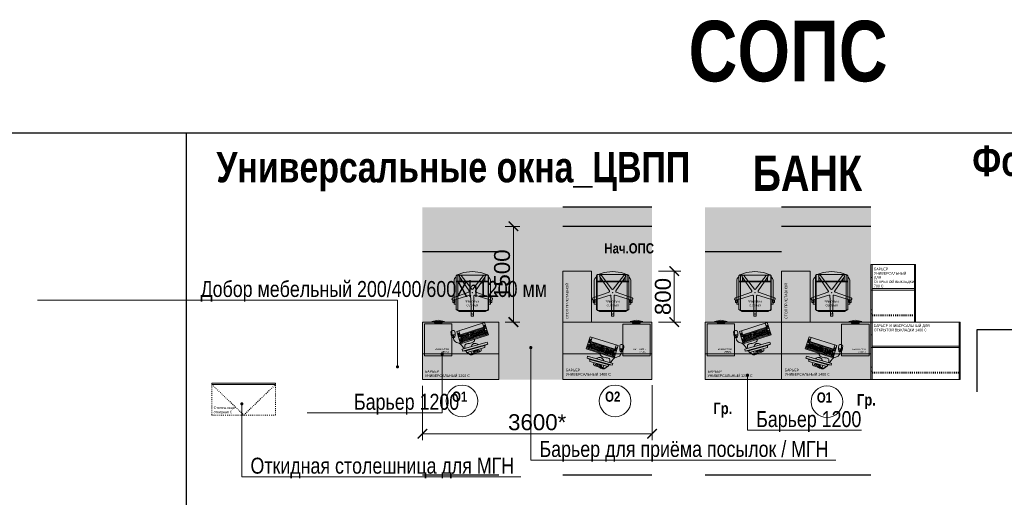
# Model space of a CAD drawing. Header units: millimetres. Extents: x -57449114 to 30620931, y -92609 to 84364.
# Tile 255 of 256: x -44647 to -29209, y 49157 to 56641. Entities that reach past the tile are written whole.
import ezdxf
from ezdxf import colors
from ezdxf.entities.mleader import LeaderData, LeaderLine
from ezdxf.math import Vec2, Vec3

# ---------------------------------------------------------------- set-up
doc = ezdxf.new("R2010")
doc.units = ezdxf.units.MM
doc.linetypes.add('( Hidden )', pattern=[0.375, 0.25, -0.125])
doc.linetypes.add('ACAD_ISO03W100', pattern=[30, 12, -18])
doc.layers.get('0').update_dxf_attribs({"lineweight": 0})
doc.layers.get('Defpoints').update_dxf_attribs({"color": 30})
for name, color, linetype, lineweight in [('06_АР_Мебель', 4, 'Continuous', 9), ('17_АР_Текст', 235, 'Continuous', 0), ('21_АР_Штриховка', 47, 'Continuous', 5)]:
    doc.layers.add(name, color=color, linetype=linetype, lineweight=lineweight)
doc.layers.add('1. ПОДЛОЖКА', color=7, linetype='Continuous', lineweight=0, true_color=0x9b9292)
doc.styles.add('_ТЕКСТОВЫЙ', font='arial.ttf', dxfattribs={"width": 0.8})
doc.styles.get("Standard").update_dxf_attribs({"font": 'arial.ttf'})
doc.linetypes.add('зигзаг', pattern='A,0.00254,-5.08,[131,ltypeshp.shx,S=5.08,R=0,X=-5.08,Y=0],-10.16,[131,ltypeshp.shx,S=5.08,R=180,X=5.08,Y=0],-5.08', length=20.32254)
doc.dimstyles.new('Standard (100)', dxfattribs={"dimtxt": 250, "dimasz": 150, "dimexe": 100, "dimexo": 100, "dimgap": 50, "dimtad": 1, "dimdec": 0, "dimrnd": 5, "dimtxsty": 'Standard', "dimblk": 'ARCHTICK', "dimcen": 0.09, "dimclrd": 7, "dimclre": 7, "dimclrt": 256, "dimazin": 0, "dimtfac": 1, "dimtdec": 0, "dimtofl": 0, "dimtmove": 1, "dimatfit": 0, "dimfxl": 2, "dimlwd": 0, "dimlwe": 0, "dimarcsym": 0})

# ---------------------------------------------------------------- blocks, each defined once
blk = doc.blocks.new('_Dot')
at = {"color": 0, "linetype": 'ByBlock', "lineweight": -2}
blk.add_line((-0.5, 0), (-1, 0), dxfattribs=at)
at = {"color": 0, "linetype": 'ByBlock', "const_width": 0.5}
blk.add_lwpolyline([(-0.25, 0, 1), (0.25, 0, 1)], format="xyb", close=True, dxfattribs=at)
blk = doc.blocks.new('_ArchTick')
at = {"color": 0, "linetype": 'ByBlock', "const_width": 0.15}
blk.add_lwpolyline([(-0.5, -0.5), (0.5, 0.5)], dxfattribs=at)
blk = doc.blocks.new('*D38')
at = {"layer": '17_АР_Текст', "color": 10, "lineweight": 0, "transparency": 16777216}
for p, q in [((-38333, 50903), (-38333, 50054)), ((-34733, 50916), (-34733, 50054)), ((-38333, 50154), (-34733, 50154))]:
    blk.add_line(p, q, dxfattribs=at)
at = {"layer": 'Defpoints', "color": 0, "transparency": 16777216}
for p in [(-38333, 51003), (-34733, 51016), (-34733, 50154)]:
    blk.add_point(p, dxfattribs=at)
at = {"layer": '17_АР_Текст', "color": 10, "lineweight": 0, "transparency": 16777216, "xscale": 150, "yscale": 150, "zscale": 150, "rotation": 180}
blk.add_blockref('_ArchTick', (-38333, 50154), dxfattribs=at)
at = {"layer": '17_АР_Текст', "color": 10, "lineweight": 0, "transparency": 16777216, "xscale": 150, "yscale": 150, "zscale": 150}
blk.add_blockref('_ArchTick', (-34733, 50154), dxfattribs=at)
at = {"layer": '17_АР_Текст', "color": 10, "transparency": 16777216, "insert": (-36533, 50332), "char_height": 250, "attachment_point": 5}
blk.add_mtext('3600*', dxfattribs=at)
blk = doc.blocks.new('*D59')
at = {"color": 7, "lineweight": 0, "transparency": 16777216}
for p, q in [((-37033, 53403), (-36806, 53403)), ((-36906, 51903), (-36906, 53403)), ((-37033, 51903), (-36806, 51903))]:
    blk.add_line(p, q, dxfattribs=at)
at = {"layer": 'Defpoints', "color": 0, "transparency": 16777216}
for p in [(-37133, 53403), (-36906, 53403), (-37133, 51903)]:
    blk.add_point(p, dxfattribs=at)
at = {"color": 7, "lineweight": 0, "transparency": 16777216, "xscale": 150, "yscale": 150, "zscale": 150}
for p, rotation in [((-36906, 53403), 90), ((-36906, 51903), 270)]:
    blk.add_blockref('_ArchTick', p, dxfattribs=dict(at, rotation=rotation))
at = {"transparency": 16777216, "insert": (-37083, 52653), "char_height": 250, "attachment_point": 5, "rotation": 90}
blk.add_mtext('1500', dxfattribs=at)
blk = doc.blocks.new('Кресло рабочее')
at = {"layer": '06_АР_Мебель'}
for p, q in [((18, 0), (-18, 0)), ((-18, 0), (-18, -52)), ((18, -46), (18, 0)), ((-201, -72), (-253, -101)), ((-253, -101), (-253, -623)), ((201, -72), (-201, -72)), ((-24, -257), (-20, -137)), ((-17, -48), (-20, -137)), ((-18, -52), (-17, -48)), ((20, -137), (18, -48)), ((20, -137), (24, -257)), ((253, -101), (201, -72)), ((253, -630), (253, -101)), ((-308, -285), (-308, -285)), ((-308, -285), (-56, -375)), ((-287, -211), (-307, -211)), ((-307, -211), (-307, -251)), ((-297, -251), (-272, -259)), ((-41, -327), (-297, -251)), ((-253, -188), (-287, -188)), ((-287, -188), (-287, -564)), ((-272, -211), (-287, -211)), ((-272, -259), (-272, -211)), ((-253, -614), (-253, -188)), ((-24, -257), (-25, -316)), ((26, -316), (24, -257)), ((297, -251), (41, -327)), ((57, -375), (308, -285)), ((287, -188), (253, -188)), ((253, -188), (253, -614)), ((287, -211), (272, -211)), ((272, -211), (272, -259)), ((272, -259), (297, -251)), ((287, -564), (287, -188)), ((307, -211), (287, -211)), ((307, -251), (307, -211)), ((-50, -393), (-201, -614)), ((-173, -634), (-9, -423)), ((10, -423), (173, -634)), ((201, -614), (51, -393)), ((-287, -564), (-277, -589)), ((-277, -589), (-253, -614)), ((253, -534), (-253, -534)), ((-253, -548), (253, -548)), ((-198, -608), (-158, -551)), ((-158, -551), (-198, -551)), ((-198, -551), (-198, -608)), ((197, -551), (159, -551)), ((159, -551), (197, -607)), ((197, -607), (197, -551)), ((253, -614), (277, -589)), ((277, -589), (287, -564)), ((-253, -623), (-253, -630)), ((-253, -630), (-240, -648)), ((-240, -648), (-133, -684)), ((-133, -684), (0, -698)), ((0, -698), (133, -684)), ((133, -684), (240, -648)), ((240, -648), (253, -630))]:
    blk.add_line(p, q, dxfattribs=at)
blk.add_circle((0, -367), 1, dxfattribs=at)
for centre, radius, start, end in [((0, -49), 17.6, 7.6113, 178.3319), ((0, -49), 17.6, 1.6681, 178.3319), ((-302, -268), 17.6, 73.65, 250.3318), ((-302, -268), 17.6, 73.6499, 106.1566), ((302, -268), 17.6, 73.8435, 106.3319), ((302, -268), 17.6, 289.6681, 106.3319), ((-60, -386), 11.9, 325.6681, 70.3101), ((-37, -315), 11.9, 253.6499, 358.3319), ((0, -430), 11.9, 37.6681, 142.3319), ((37, -315), 11.9, 181.6681, 286.3319), ((61, -386), 11.9, 109.6681, 214.3319), ((-187, -624), 17.6, 145.6681, 322.3319), ((187, -624), 17.6, 217.6681, 34.3319)]:
    blk.add_arc(centre, radius, start, end, dxfattribs=at)
blk.add_point((0, -367), dxfattribs=at)
at = {"flags": 1}
for tag, p in [('КОД_ОБОРУДОВАНИЯ', (56, 12)), ('ДОП_ИНФОРМАЦИЯ', (56, -40)), ('ДОГОВОР', (291, -100))]:
    blk.add_attdef(tag, p, '', height=25, dxfattribs=at)
at = {"layer": '06_АР_Мебель', "insert": (0, -197), "char_height": 33, "attachment_point": 5}
blk.add_mtext_dynamic_manual_height_columns('{\\C7;КРЕСЛО РАБОЧЕЕ}', width=250, gutter_width=12.5, heights=[0], dxfattribs=at)
blk = doc.blocks.new('Барьер универсальный 1200 С')
at = {"layer": '06_АР_Мебель', "linetype": 'Continuous'}
for p, q in [((0, 0), (0, 900)), ((0, 900), (1200, 900)), ((1200, 900), (1200, 0)), ((0, 400), (1200, 400)), ((1200, 0), (0, 0))]:
    blk.add_line(p, q, dxfattribs=at)
at = {"flags": 1}
for tag, p in [('ДОГОВОР', (-4, 915)), ('ДОП_ИНФОРМАЦИЯ', (-1, 969)), ('КОД_ОБОРУДОВАНИЯ', (-1, 1022))]:
    blk.add_attdef(tag, p, '', height=25, dxfattribs=at)
at = {"layer": '06_АР_Мебель', "linetype": 'Continuous', "insert": (40, 146), "char_height": 40, "attachment_point": 1}
blk.add_mtext_dynamic_manual_height_columns('{\\C7;БАРЬЕР\\PУНИВЕРСАЛЬНЫЙ 1200 С}', width=1150, gutter_width=12.5, heights=[0], dxfattribs=at)
blk = doc.blocks.new('Компьютер')
at = {"layer": '06_АР_Мебель', "lineweight": 0}
for p, q in [((-171, 168), (-181, 138)), ((119, 168), (-171, 168)), ((-76, 195), (-51, 198)), ((-76, 195), (-76, 185)), ((-76, 185), (-51, 183)), ((-66, 168), (-66, 178)), ((-66, 178), (14, 178)), ((14, 168), (-66, 168)), ((-51, 198), (-1, 198)), ((-1, 183), (-51, 183)), ((-46, 183), (-46, 198)), ((-36, 178), (-41, 183)), ((-16, 178), (-11, 183)), ((-6, 198), (-6, 183)), ((24, 195), (-1, 198)), ((24, 185), (-1, 183)), ((14, 178), (14, 168)), ((24, 195), (24, 185)), ((119, 168), (128, 138)), ((-282, -8), (178, 8)), ((-181, 138), (-231, 128)), ((-231, 98), (-231, 128)), ((-231, 128), (179, 128)), ((-231, 98), (179, 98)), ((-181, 138), (128, 138)), ((128, 138), (179, 128)), ((145, 7), (152, -193)), ((178, 8), (185, -192)), ((179, 128), (179, 98)), ((-274, -208), (-282, -8)), ((-265, -148), (-264, -163)), ((-254, -163), (-255, -148)), ((-248, -7), (-241, -207)), ((-243, -141), (149, -127)), ((-233, -141), (-243, -141)), ((-238, -22), (135, -8)), ((-234, -131), (-238, -22)), ((139, -117), (-234, -131)), ((-222, -47), (-222, -36)), ((-207, -36), (-222, -36)), ((-207, -47), (-222, -47)), ((-221, -52), (-206, -52)), ((-221, -67), (-221, -52)), ((-206, -67), (-221, -67)), ((-221, -68), (-197, -67)), ((-220, -83), (-221, -68)), ((-197, -82), (-220, -83)), ((-220, -84), (-205, -84)), ((-220, -99), (-220, -84)), ((-205, -99), (-220, -99)), ((-220, -100), (-196, -99)), ((-219, -115), (-220, -100)), ((-196, -114), (-219, -115)), ((-207, -36), (-207, -47)), ((-206, -52), (-206, -67)), ((-205, -52), (-190, -51)), ((-205, -67), (-205, -52)), ((-190, -66), (-205, -67)), ((-205, -84), (-205, -99)), ((-204, -84), (-189, -83)), ((-204, -99), (-204, -84)), ((-189, -98), (-204, -99)), ((-201, -46), (-201, -35)), ((-186, -35), (-201, -35)), ((-186, -46), (-201, -46)), ((-197, -67), (-197, -82)), ((-196, -67), (-181, -67)), ((-196, -82), (-196, -67)), ((-181, -82), (-196, -82)), ((-196, -99), (-196, -114)), ((-195, -99), (-180, -99)), ((-195, -114), (-195, -99)), ((-180, -114), (-195, -114)), ((-190, -51), (-190, -66)), ((-189, -51), (-174, -50)), ((-189, -66), (-189, -51)), ((-174, -65), (-189, -66)), ((-189, -83), (-189, -98)), ((-188, -83), (-173, -82)), ((-188, -98), (-188, -83)), ((-173, -97), (-188, -98)), ((-186, -35), (-186, -46)), ((-170, -34), (-185, -35)), ((-185, -46), (-185, -35)), ((-170, -45), (-185, -46)), ((-181, -67), (-181, -82)), ((-180, -67), (-165, -66)), ((-180, -82), (-180, -67)), ((-165, -81), (-180, -82)), ((-180, -99), (-180, -114)), ((-179, -99), (-164, -98)), ((-179, -114), (-179, -99)), ((-164, -113), (-179, -114)), ((-174, -50), (-174, -65)), ((-173, -50), (-158, -50)), ((-173, -65), (-173, -50)), ((-158, -65), (-173, -65)), ((-173, -82), (-173, -97)), ((-172, -82), (-157, -82)), ((-172, -97), (-172, -82)), ((-157, -97), (-172, -97)), ((-170, -34), (-170, -45)), ((-169, -45), (-169, -34)), ((-154, -34), (-169, -34)), ((-154, -45), (-169, -45)), ((-165, -66), (-165, -81)), ((-164, -66), (-149, -66)), ((-164, -81), (-164, -66)), ((-149, -81), (-164, -81)), ((-164, -98), (-164, -113)), ((-163, -98), (-68, -95)), ((-163, -113), (-163, -98)), ((-68, -110), (-163, -113)), ((-158, -50), (-158, -65)), ((-157, -50), (-142, -49)), ((-157, -65), (-157, -50)), ((-142, -64), (-157, -65)), ((-157, -82), (-157, -97)), ((-156, -82), (-141, -81)), ((-156, -97), (-156, -82)), ((-141, -96), (-156, -97)), ((-154, -34), (-154, -45)), ((-138, -33), (-153, -34)), ((-153, -45), (-153, -34)), ((-138, -44), (-153, -45)), ((-149, -66), (-149, -81)), ((-148, -66), (-133, -65)), ((-148, -81), (-148, -66)), ((-133, -80), (-148, -81)), ((-142, -49), (-142, -64)), ((-141, -49), (-126, -49)), ((-141, -64), (-141, -49)), ((-126, -64), (-141, -64)), ((-141, -81), (-141, -96)), ((-140, -81), (-125, -81)), ((-140, -96), (-140, -81)), ((-125, -96), (-140, -96)), ((-138, -33), (-138, -44)), ((-133, -65), (-133, -80)), ((-132, -65), (-117, -64)), ((-132, -80), (-132, -65)), ((-117, -79), (-132, -80)), ((-126, -49), (-126, -64)), ((-125, -49), (-110, -48)), ((-125, -64), (-125, -49)), ((-110, -63), (-125, -64)), ((-125, -81), (-125, -96)), ((-109, -32), (-124, -33)), ((-123, -44), (-124, -33)), ((-124, -81), (-109, -80)), ((-124, -96), (-124, -81)), ((-109, -95), (-124, -96)), ((-108, -43), (-123, -44)), ((-117, -64), (-117, -79)), ((-116, -64), (-101, -64)), ((-116, -79), (-116, -64)), ((-101, -79), (-116, -79)), ((-110, -48), (-110, -63)), ((-109, -32), (-108, -43)), ((-109, -48), (-95, -48)), ((-109, -63), (-109, -48)), ((-94, -63), (-109, -63)), ((-109, -80), (-109, -95)), ((-107, -43), (-108, -32)), ((-93, -32), (-108, -32)), ((-108, -80), (-93, -80)), ((-108, -95), (-108, -80)), ((-93, -95), (-108, -95)), ((-92, -43), (-107, -43)), ((-101, -64), (-101, -79)), ((-100, -64), (-85, -63)), ((-100, -79), (-100, -64)), ((-85, -78), (-100, -79)), ((-95, -48), (-94, -63)), ((-94, -48), (-79, -47)), ((-93, -63), (-94, -48)), ((-93, -32), (-92, -43)), ((-78, -62), (-93, -63)), ((-93, -80), (-93, -95)), ((-77, -31), (-92, -32)), ((-91, -43), (-92, -32)), ((-92, -80), (-77, -79)), ((-92, -95), (-92, -80)), ((-77, -94), (-92, -95)), ((-76, -42), (-91, -43)), ((-85, -63), (-85, -78)), ((-84, -63), (-69, -63)), ((-84, -78), (-84, -63)), ((-69, -78), (-84, -78)), ((-79, -47), (-78, -62)), ((-78, -47), (-63, -46)), ((-77, -62), (-78, -47)), ((-77, -31), (-76, -42)), ((-62, -61), (-77, -62)), ((-77, -79), (-77, -94)), ((-61, -30), (-76, -31)), ((-75, -42), (-76, -31)), ((-76, -79), (-61, -78)), ((-76, -94), (-76, -79)), ((-61, -93), (-76, -94)), ((-60, -41), (-75, -42)), ((-69, -63), (-69, -78)), ((-68, -63), (-53, -62)), ((-68, -78), (-68, -63)), ((-53, -77), (-68, -78)), ((-68, -95), (-68, -110)), ((-67, -95), (-52, -94)), ((-67, -110), (-67, -95)), ((-52, -109), (-67, -110)), ((-63, -46), (-62, -61)), ((-62, -46), (-47, -46)), ((-61, -61), (-62, -46)), ((-61, -30), (-60, -41)), ((-46, -61), (-61, -61)), ((-61, -78), (-61, -93)), ((-60, -78), (-45, -78)), ((-60, -93), (-60, -78)), ((-45, -93), (-60, -93)), ((-53, -62), (-53, -77)), ((-52, -62), (-37, -62)), ((-52, -77), (-52, -62)), ((-37, -77), (-52, -77)), ((-52, -94), (-52, -109)), ((-51, -94), (-36, -94)), ((-51, -109), (-51, -94)), ((-36, -109), (-51, -109)), ((-47, -46), (-46, -61)), ((-31, -29), (-46, -30)), ((-46, -41), (-46, -30)), ((-31, -40), (-46, -41)), ((-46, -46), (-31, -45)), ((-45, -61), (-46, -46)), ((-30, -60), (-45, -61)), ((-45, -78), (-45, -93)), ((-44, -78), (-29, -77)), ((-44, -93), (-44, -78)), ((-29, -92), (-44, -93)), ((-37, -62), (-37, -77)), ((-36, -62), (-21, -61)), ((-36, -77), (-36, -62)), ((-21, -76), (-36, -77)), ((-36, -94), (-36, -109)), ((-35, -94), (-12, -93)), ((-35, -109), (-35, -94)), ((-11, -108), (-35, -109)), ((-31, -29), (-31, -40)), ((-31, -45), (-30, -60)), ((-30, -40), (-30, -29)), ((-15, -29), (-30, -29)), ((-15, -40), (-30, -40)), ((-30, -45), (-15, -45)), ((-29, -60), (-30, -45)), ((-14, -60), (-29, -60)), ((-29, -77), (-29, -92)), ((-28, -77), (-13, -77)), ((-28, -92), (-28, -77)), ((-13, -92), (-28, -92)), ((-21, -61), (-21, -76)), ((-20, -61), (-5, -60)), ((-20, -76), (-20, -61)), ((-5, -75), (-20, -76)), ((-15, -29), (-15, -40)), ((-15, -45), (-14, -60)), ((1, -28), (-14, -29)), ((-14, -40), (-14, -29)), ((1, -39), (-14, -40)), ((-14, -45), (17, -44)), ((-13, -60), (-14, -45)), ((18, -59), (-13, -60)), ((-13, -77), (-13, -92)), ((-12, -77), (-4, -76)), ((-12, -92), (-12, -77)), ((19, -91), (-12, -92)), ((-12, -93), (-11, -108)), ((-5, -60), (-5, -75)), ((-4, -76), (-4, -60)), ((-4, -60), (18, -60)), ((1, -28), (1, -39)), ((2, -39), (2, -28)), ((17, -28), (2, -28)), ((17, -39), (2, -39)), ((8, -92), (23, -91)), ((9, -107), (8, -92)), ((24, -106), (9, -107)), ((17, -28), (17, -39)), ((17, -44), (18, -59)), ((18, -60), (19, -91)), ((22, -38), (22, -27)), ((37, -27), (22, -27)), ((37, -38), (22, -38)), ((22, -39), (37, -39)), ((23, -54), (22, -39)), ((38, -54), (23, -54)), ((23, -55), (38, -55)), ((23, -70), (23, -55)), ((38, -70), (23, -70)), ((23, -91), (24, -106)), ((24, -75), (39, -75)), ((24, -90), (24, -75)), ((39, -90), (24, -90)), ((24, -91), (39, -91)), ((25, -106), (24, -91)), ((40, -106), (25, -106)), ((37, -27), (37, -38)), ((37, -39), (38, -54)), ((53, -26), (38, -27)), ((38, -38), (38, -27)), ((53, -37), (38, -38)), ((38, -39), (53, -38)), ((39, -54), (38, -39)), ((38, -55), (38, -70)), ((54, -53), (39, -54)), ((39, -55), (54, -54)), ((39, -70), (39, -55)), ((54, -69), (39, -70)), ((39, -75), (39, -90)), ((39, -91), (40, -106)), ((40, -91), (55, -90)), ((41, -106), (40, -91)), ((56, -105), (41, -106)), ((53, -26), (53, -37)), ((53, -38), (54, -53)), ((54, -54), (54, -69)), ((55, -90), (56, -105)), ((58, -26), (73, -26)), ((58, -41), (58, -26)), ((73, -41), (58, -41)), ((58, -42), (73, -42)), ((59, -57), (58, -42)), ((74, -57), (59, -57)), ((59, -58), (74, -58)), ((59, -73), (59, -58)), ((74, -73), (59, -73)), ((60, -74), (75, -74)), ((60, -89), (60, -74)), ((75, -89), (60, -89)), ((60, -90), (91, -89)), ((61, -105), (60, -90)), ((92, -104), (61, -105)), ((73, -26), (73, -41)), ((73, -42), (74, -57)), ((74, -26), (89, -25)), ((74, -41), (74, -26)), ((89, -40), (74, -41)), ((74, -42), (89, -41)), ((75, -57), (74, -42)), ((74, -58), (74, -73)), ((90, -56), (75, -57)), ((75, -58), (90, -57)), ((75, -73), (75, -58)), ((90, -72), (75, -73)), ((75, -74), (75, -89)), ((76, -74), (91, -73)), ((76, -89), (76, -74)), ((91, -88), (76, -89)), ((89, -25), (89, -40)), ((89, -41), (90, -56)), ((90, -25), (105, -25)), ((90, -40), (90, -25)), ((105, -40), (90, -40)), ((90, -41), (105, -41)), ((91, -56), (90, -41)), ((90, -57), (90, -72)), ((106, -56), (91, -56)), ((91, -57), (106, -57)), ((91, -72), (91, -57)), ((106, -72), (91, -72)), ((91, -73), (91, -88)), ((91, -89), (92, -104)), ((92, -73), (106, -73)), ((92, -88), (92, -73)), ((107, -88), (92, -88)), ((92, -89), (107, -89)), ((93, -104), (92, -89)), ((108, -104), (93, -104)), ((105, -25), (105, -40)), ((105, -41), (106, -56)), ((106, -25), (121, -24)), ((106, -40), (106, -25)), ((121, -39), (106, -40)), ((106, -41), (121, -40)), ((107, -71), (106, -41)), ((106, -57), (106, -72)), ((106, -73), (107, -88)), ((122, -71), (107, -71)), ((107, -72), (122, -72)), ((109, -103), (107, -72)), ((107, -89), (108, -104)), ((124, -103), (109, -103)), ((121, -24), (121, -39)), ((121, -40), (122, -71)), ((122, -72), (124, -103)), ((135, -8), (139, -117)), ((161, -133), (162, -148)), ((172, -147), (171, -132)), ((251, -131), (249, -145)), ((253, -151), (251, -157)), ((259, -116), (257, -127)), ((258, -147), (261, -133)), ((185, -192), (-274, -208))]:
    blk.add_line(p, q, dxfattribs=at)
for centre, radius in [((0, 0), 0.1), ((-264, -28), 5), ((-263, -53), 5), ((-262, -78), 5), ((-261, -123), 5), ((162, -13), 5), ((163, -38), 5), ((164, -62), 5), ((166, -108), 5)]:
    blk.add_circle(centre, radius, dxfattribs=at)
for centre, start, end in [((-260, -148), 2.0267, 182.0267), ((166, -133), 2.0267, 182.0267), ((167, -148), 182.0267, 2.0267), ((253, -146), 169.4053, 349.4053), ((256, -132), 349.4053, 169.4053), ((-259, -163), 182.0267, 2.0267)]:
    blk.add_arc(centre, 5, start, end, dxfattribs=at)
for points, knots in [([(-26, 213), (-50, 213), (-74, 212), (-103, 202), (-106, 188), (-107, 176), (-107, 168)], [0, 0, 0, 0, 69.399914, 76.624177, 84.122224, 109.95105, 109.95105, 109.95105, 109.95105]), ([(114, 168), (92, 208), (57, 242), (7, 215), (-26, 213)], [301.145323, 301.145323, 301.145323, 301.145323, 415.407088, 437.556664, 437.556664, 437.556664, 437.556664]), ([(-26, 213), (-3, 213), (21, 212), (50, 202), (53, 188), (54, 176), (54, 168)], [0, 0, 0, 0, 69.399914, 76.624177, 84.122224, 109.95105, 109.95105, 109.95105, 109.95105]), ([(-86, 98), (-74, 81), (-55, 64), (-31, 62), (-27, 62)], [183.033033, 183.033033, 183.033033, 183.033033, 239.928901, 253.488029, 253.488029, 253.488029, 253.488029]), ([(-52, 0), (-53, 32), (18, 55), (84, 32), (116, 42), (129, 63), (130, 98)], [0, 0, 0, 0, 111.099215, 156.303039, 180.580053, 211.421886, 211.421886, 211.421886, 211.421886]), ([(33, 98), (21, 81), (2, 64), (-22, 62), (-27, 62)], [183.033033, 183.033033, 183.033033, 183.033033, 239.928901, 253.488029, 253.488029, 253.488029, 253.488029]), ([(259, -116), (259, -116), (273, -32), (173, -10), (169, 49), (144, 94), (143, 98)], [0, 0, 0, 0, 49.29571, 130.063652, 232.751106, 241.185472, 241.185472, 241.185472, 241.185472]), ([(251, -157), (246, -156), (235, -154), (228, -147), (225, -144)], [0, 0, 0, 0, 17.989581, 30.266668, 30.266668, 30.266668, 30.266668]), ([(251, -157), (257, -158), (268, -160), (277, -157), (281, -155)], [0, 0, 0, 0, 17.989581, 30.266668, 30.266668, 30.266668, 30.266668])]:
    blk.add_open_spline(points, degree=3, knots=knots, dxfattribs=at)
blk.add_open_spline([(112, 168), (96, 197), (60, 221), (-26, 213)], degree=3, dxfattribs=at)
for points, start_tangent in [([(239, -225), (216, -212), (216, -177), (228, -135), (239, -117), (248, -115), (259, -116)], (-0.982952, 0.18386)), ([(239, -225), (265, -221), (278, -189), (281, -145), (277, -124), (270, -119), (259, -116)], (0.982952, -0.18386))]:
    blk.add_spline(points, degree=3, dxfattribs=dict(at, start_tangent=start_tangent))
blk = doc.blocks.new('Тумба подкатная LIGHT')
at = {"layer": '06_АР_Мебель', "linetype": 'Continuous'}
for p, q in [((0, 0), (0, 500)), ((0, 500), (430, 500)), ((430, 500), (430, 0)), ((430, 0), (0, 0)), ((115, -40), (315, -40)), ((115, -40), (215, -60)), ((155, -15), (275, -15)), ((155, -25), (155, -15)), ((275, -25), (155, -25)), ((215, -60), (315, -40)), ((275, -25), (275, -15))]:
    blk.add_line(p, q, dxfattribs=at)
at = {"flags": 1}
for tag, p in [('ДОП_ИНФОРМАЦИЯ', (57, 532)), ('КОД_ОБОРУДОВАНИЯ', (57, 584)), ('ДОГОВОР', (489, 423))]:
    blk.add_attdef(tag, p, '', height=25, dxfattribs=at)
at = {"layer": '06_АР_Мебель', "linetype": 'Continuous', "insert": (50, 450), "char_height": 25, "attachment_point": 1}
blk.add_mtext_dynamic_manual_height_columns('{\\C7;ТУМБА\\PПОДКАТНАЯ}', width=263.39, gutter_width=12.5, heights=[0], dxfattribs=at)
blk = doc.blocks.new('*U255')
at = {"layer": '1. ПОДЛОЖКА'}
for points in [[(1030, 1635), (556, 1635), (556, 1082), (1030, 1082)], [(1200, 900), (0, 900), (0, 0), (1200, 0)]]:
    blk.add_lwpolyline(points, close=True, dxfattribs=at)
at = {"layer": 'Defpoints', "color": 251}
for p, q in [((1200, 2000), (0, 2000)), ((1200, -1500), (0, -1500))]:
    blk.add_line(p, q, dxfattribs=at)
at = {"rotation": 180}
blk.add_blockref('Кресло рабочее', (783, 995), dxfattribs=at)
at = {"color": 7, "linetype": 'Continuous', "rotation": 180}
blk.add_blockref('Тумба подкатная LIGHT', (464, 871), dxfattribs=at)
at = {"color": 7, "linetype": 'Continuous'}
blk.add_blockref('Барьер универсальный 1200 С', (0, 0), dxfattribs=at)
at = {"layer": '06_АР_Мебель', "rotation": 195.6351464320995}
blk.add_blockref('Компьютер', (768, 617), dxfattribs=at)
blk = doc.blocks.new('Стол приставной')
at = {"layer": '06_АР_Мебель'}
for p, q in [((0, 0), (800, 0)), ((0, -450), (0, 0)), ((800, 0), (800, -450)), ((800, -450), (0, -450))]:
    blk.add_line(p, q, dxfattribs=at)
at = {"layer": '1. ПОДЛОЖКА'}
blk.add_lwpolyline([(800, -450), (0, -450), (0, 0), (800, 0)], close=True, dxfattribs=at)
at = {"flags": 1}
for tag, p in [('ДОП_ИНФОРМАЦИЯ', (422, 33)), ('КОД_ОБОРУДОВАНИЯ', (422, 85)), ('ДОГОВОР', (1037, -43))]:
    blk.add_attdef(tag, p, '', height=25, dxfattribs=at)
at = {"layer": '06_АР_Мебель', "insert": (50, -50), "char_height": 40, "attachment_point": 1}
blk.add_mtext_dynamic_manual_height_columns('{\\C7;СТОЛ ПРИСТАВНОЙ}', width=700, gutter_width=12.5, heights=[0], dxfattribs=at)
blk = doc.blocks.new('Барьер универсальный 1400 С')
at = {"layer": '06_АР_Мебель', "linetype": 'Continuous'}
for p, q in [((0, 0), (0, 900)), ((0, 900), (1400, 900)), ((1400, 900), (1400, 0)), ((0, 400), (1400, 400)), ((1400, 0), (0, 0))]:
    blk.add_line(p, q, dxfattribs=at)
at = {"flags": 1}
for tag, p in [('ДОП_ИНФОРМАЦИЯ', (995, 975)), ('ДОГОВОР', (996, 915)), ('КОД_ОБОРУДОВАНИЯ', (995, 1028))]:
    blk.add_attdef(tag, p, '', height=25, dxfattribs=at)
at = {"layer": '06_АР_Мебель', "linetype": 'Continuous', "insert": (50, 168), "char_height": 40, "attachment_point": 1}
blk.add_mtext_dynamic_manual_height_columns('{\\C7;БАРЬЕР\\PУНИВЕРСАЛЬНЫЙ 1400 С}', width=1150, gutter_width=12.5, heights=[0], dxfattribs=at)
blk = doc.blocks.new('*U253')
at = {"layer": '1. ПОДЛОЖКА'}
for points in [[(450, 900), (0, 900), (0, 1700), (450, 1700)], [(543, 1644), (1010, 1644), (1010, 1082), (543, 1082)], [(1400, 0), (0, 0), (0, 900), (1400, 900)]]:
    blk.add_lwpolyline(points, close=True, dxfattribs=at)
at = {"layer": 'Defpoints', "color": 251}
for p, q in [((1400, 2700), (0, 2700)), ((1400, 2400), (0, 2400)), ((1400, -1500), (0, -1500))]:
    blk.add_line(p, q, dxfattribs=at)
at = {"lineweight": 0, "rotation": 90}
blk.add_blockref('Стол приставной', (0, 900), dxfattribs=at)
at = {"rotation": 180}
blk.add_blockref('Кресло рабочее', (783, 995), dxfattribs=at)
at = {"color": 7, "linetype": 'Continuous', "rotation": 180}
blk.add_blockref('Тумба подкатная LIGHT', (1371, 869), dxfattribs=at)
at = {"color": 7, "linetype": 'Continuous'}
blk.add_blockref('Барьер универсальный 1400 С', (0, 0), dxfattribs=at)
at = {"layer": '06_АР_Мебель', "xscale": -1, "rotation": 164.3648535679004}
blk.add_blockref('Компьютер', (638, 396), dxfattribs=at)
blk = doc.blocks.new('*U254')
at = {"layer": '1. ПОДЛОЖКА'}
for points in [[(450, 900), (0, 900), (0, 1700), (450, 1700)], [(543, 1644), (1010, 1644), (1010, 1082), (543, 1082)], [(1400, 0), (0, 0), (0, 900), (1400, 900)]]:
    blk.add_lwpolyline(points, close=True, dxfattribs=at)
at = {"layer": 'Defpoints', "color": 251}
for p, q in [((1400, 2700), (0, 2700)), ((1400, 2400), (0, 2400)), ((1400, -1500), (0, -1500))]:
    blk.add_line(p, q, dxfattribs=at)
at = {"lineweight": 0, "rotation": 90}
blk.add_blockref('Стол приставной', (0, 900), dxfattribs=at)
at = {"rotation": 180}
blk.add_blockref('Кресло рабочее', (783, 995), dxfattribs=at)
at = {"color": 7, "linetype": 'Continuous', "rotation": 180}
blk.add_blockref('Тумба подкатная LIGHT', (1371, 869), dxfattribs=at)
at = {"color": 7, "linetype": 'Continuous'}
blk.add_blockref('Барьер универсальный 1400 С', (0, 0), dxfattribs=at)
at = {"layer": '06_АР_Мебель', "xscale": -1, "rotation": 164.3648535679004}
blk.add_blockref('Компьютер', (638, 396), dxfattribs=at)
blk = doc.blocks.new('Столешница откидная С')
at = {"layer": '06_АР_Мебель', "linetype": '( Hidden )', "lineweight": 5, "ltscale": 3}
blk.add_lwpolyline([(-500, 0), (500, 0), (500, -20), (-500, -20)], close=True, dxfattribs=at)
at = {"layer": '06_АР_Мебель', "linetype": 'ACAD_ISO03W100'}
blk.add_lwpolyline([(-500, 0), (500, 0), (500, -500), (-500, -500)], close=True, dxfattribs=at)
blk.add_lwpolyline([(-500, -20), (0, -500), (500, -20)], dxfattribs=at)
at = {"flags": 1}
for tag, p in [('ДОП_ИНФОРМАЦИЯ', (117, 40)), ('КОД_ОБОРУДОВАНИЯ', (117, 92))]:
    blk.add_attdef(tag, p, '', height=25, dxfattribs=at)
at = {"layer": '06_АР_Мебель', "lineweight": 0, "insert": (-472, -365), "char_height": 40, "attachment_point": 1}
blk.add_mtext_dynamic_manual_height_columns('{\\C7;Столешница откидная С}', width=500, gutter_width=12.5, heights=[0], dxfattribs=at)
blk = doc.blocks.new('*D78')
at = {"color": 7, "lineweight": 0, "transparency": 16777216}
for p, q in [((-34633, 52703), (-34283, 52703)), ((-34383, 52703), (-34383, 51903)), ((-34633, 51903), (-34283, 51903))]:
    blk.add_line(p, q, dxfattribs=at)
at = {"layer": 'Defpoints', "color": 0, "transparency": 16777216}
for p in [(-34733, 52703), (-34733, 51903), (-34383, 51903)]:
    blk.add_point(p, dxfattribs=at)
at = {"color": 7, "lineweight": 0, "transparency": 16777216, "xscale": 150, "yscale": 150, "zscale": 150}
for p, rotation in [((-34383, 52703), 90), ((-34383, 51903), 270)]:
    blk.add_blockref('_ArchTick', p, dxfattribs=dict(at, rotation=rotation))
at = {"transparency": 16777216, "insert": (-34561, 52303), "char_height": 250, "attachment_point": 5, "rotation": 90}
blk.add_mtext('800', dxfattribs=at)
blk = doc.blocks.new('Барьер универсальный для открытой выкладки 1400 С')
at = {"layer": '06_АР_Мебель', "linetype": 'Continuous'}
for p, q in [((0, 0), (0, -900)), ((1400, 0), (0, 0)), ((18, 0), (18, -900)), ((1382, -900), (1382, 0)), ((1400, -900), (1400, 0)), ((18, -375), (1382, -375)), ((18, -400), (1382, -400)), ((0, -900), (1400, -900))]:
    blk.add_line(p, q, dxfattribs=at)
at = {"layer": '06_АР_Мебель', "linetype": 'ACAD_ISO03W100'}
for p, q in [((0, -709), (18, -709)), ((0, -769), (18, -769)), ((1382, -709), (1400, -709)), ((1382, -769), (1400, -769)), ((18, -784), (1382, -784)), ((18, -800), (1382, -800))]:
    blk.add_line(p, q, dxfattribs=at)
at = {"layer": '06_АР_Мебель', "linetype": 'Continuous'}
blk.add_lwpolyline([(18, -400), (0, -400), (0, -200), (18, -200)], dxfattribs=at)
at = {"layer": '06_АР_Мебель'}
blk.add_lwpolyline([(1382, -400), (1400, -400), (1400, -200), (1382, -200), (1382, -400)], dxfattribs=at)
at = {"flags": 1}
for tag, p in [('ДОП_ИНФОРМАЦИЯ', (8, 59)), ('КОД_ОБОРУДОВАНИЯ', (8, 111)), ('ДОГОВОР', (13, 9))]:
    blk.add_attdef(tag, p, '', height=25, dxfattribs=at)
at = {"layer": '06_АР_Мебель', "insert": (45, -37), "char_height": 40, "attachment_point": 1}
blk.add_mtext_dynamic_manual_height_columns('{\\C7;БАРЬЕР УНИВЕРСАЛЬНЫЙ ДЛЯ\\PОТКРЫТОЙ ВЫКЛАДКИ 1400 C}', width=1463.24, gutter_width=12.5, heights=[0], dxfattribs=at)
blk = doc.blocks.new('*U234')
at = {"layer": '1. ПОДЛОЖКА'}
blk.add_lwpolyline([(-62970, 53467), (-64370, 53467), (-64370, 52567), (-62970, 52567)], close=True, dxfattribs=at)
blk.add_blockref('Барьер универсальный для открытой выкладки 1400 С', (-64370, 53467))
blk = doc.blocks.new('Барьер универсальный для открытой выкладки 700 С')
at = {"layer": '06_АР_Мебель', "linetype": 'Continuous'}
for p, q in [((0, 0), (0, -900)), ((700, 0), (0, 0)), ((18, 0), (18, -900)), ((682, -900), (682, 0)), ((700, -900), (700, 0)), ((18, -375), (682, -375)), ((18, -400), (682, -400)), ((0, -900), (700, -900))]:
    blk.add_line(p, q, dxfattribs=at)
at = {"layer": '06_АР_Мебель', "linetype": 'ACAD_ISO03W100'}
for p, q in [((0, -709), (18, -709)), ((0, -769), (18, -769)), ((682, -709), (700, -709)), ((682, -769), (700, -769)), ((18, -784), (682, -784)), ((18, -800), (682, -800))]:
    blk.add_line(p, q, dxfattribs=at)
at = {"layer": '06_АР_Мебель'}
for points in [[(2, -400), (18, -400), (18, -200), (0, -200), (0, -400)], [(698, -400), (682, -400), (682, -200), (700, -200), (700, -400)]]:
    blk.add_lwpolyline(points, dxfattribs=at)
at = {"flags": 1}
for tag, p in [('ДОП_ИНФОРМАЦИЯ', (8, 59)), ('КОД_ОБОРУДОВАНИЯ', (8, 111)), ('ДОГОВОР', (13, 9))]:
    blk.add_attdef(tag, p, '', height=25, dxfattribs=at)
at = {"layer": '06_АР_Мебель', "insert": (48, -356), "char_height": 40, "attachment_point": 7}
blk.add_mtext_dynamic_manual_height_columns('{\\C7;БАРЬЕР УНИВЕРСАЛЬНЫЙ ДЛЯ\\PОТКРЫТОЙ ВЫКЛАДКИ 700 C}', width=634.13, gutter_width=12.5, heights=[0], dxfattribs=at)
blk = doc.blocks.new('*U235')
at = {"layer": '1. ПОДЛОЖКА'}
blk.add_lwpolyline([(-63670, 53467), (-64370, 53467), (-64370, 52567), (-63670, 52567)], close=True, dxfattribs=at)
blk.add_blockref('Барьер универсальный для открытой выкладки 700 С', (-64370, 53467))

msp = doc.modelspace()

# ---------------------------------------------------------------- hatches: boundary and pattern name
at = {"layer": '21_АР_Штриховка', "lineweight": 0, "true_color": 0xa9ba9a}
h = msp.add_hatch(color=253, dxfattribs=at)
h.dxf.hatch_style = 1
h.paths.add_polyline_path([(-36633.2, 53702.7), (-38333.2, 53702.7), (-38333.2, 51002.7), (-36633.2, 51002.7)])
at = {"layer": '21_АР_Штриховка', "lineweight": 0}
h = msp.add_hatch(color=31, dxfattribs=at)
h.dxf.hatch_style = 1
h.paths.add_polyline_path([(-34733.2, 53702.7), (-36633.2, 53702.7), (-36633.2, 51002.7), (-34733.2, 51002.7)])
h = msp.add_hatch(color=32, dxfattribs=at)
h.dxf.hatch_style = 1
h.paths.add_polyline_path([(-31301.2, 53702.7), (-33901.2, 53702.7), (-33901.2, 51002.7), (-31301.2, 51002.7)])

# ---------------------------------------------------------------- linework, layer by layer
at = {"layer": '17_АР_Текст'}
for centre in [(-37711, 50667.7), (-35311, 50667.7), (-31991.2, 50654.7)]:
    msp.add_circle(centre, 247.9, dxfattribs=at)
at = {"layer": '21_АР_Штриховка', "color": 146, "linetype": 'зигзаг', "lineweight": 30, "ltscale": 5, "true_color": 0x004f7c}
msp.add_lwpolyline([(-26870, 50810.1), (-26870, 51780.1), (-29637.8, 51780.1), (-29637.8, 50810.1)], dxfattribs=at)
at = {"layer": 'Defpoints'}
for points in [[(-60753.8, 54868.5), (-23314.2, 54868.5), (-23314.2, 1870.3), (-60753.8, 1870.3)], [(-42034, 54868.5), (-23314.2, 54868.5), (-23314.2, 40745.1), (-42034, 40745.1)]]:
    msp.add_lwpolyline(points, close=True, dxfattribs=at)

# ---------------------------------------------------------------- block references
for name, p in [('*U254', (-36133.2, 51002.7)), ('*U253', (-32701.2, 51002.7)), ('*U255', (-38333.2, 51002.7)), ('*U255', (-33901.2, 51002.7)), ('*U235', (33069.1, -664.1)), ('*U234', (33069.1, -1564.1)), ('Столешница откидная С', (-41134, 50945.9))]:
    msp.add_blockref(name, p)

# ---------------------------------------------------------------- texts
at = {"layer": '17_АР_Текст', "lineweight": 18, "insert": (-35480.1, 53138.4), "char_height": 160, "attachment_point": 1, "style": '_ТЕКСТОВЫЙ'}
msp.add_mtext_dynamic_manual_height_columns('{\\fArial|b1|i0|c204|p34;Нач.ОПС}', width=1496.999, gutter_width=175000, heights=[553.7], dxfattribs=at)
at = {"layer": '17_АР_Текст', "char_height": 160, "attachment_point": 1, "style": '_ТЕКСТОВЫЙ'}
for s, insert in [('{\\fArial|b1|i0|c204|p34;О1}', (-37868.3, 50814.5)), ('{\\fArial|b1|i0|c204|p34;О2}', (-35468.3, 50814.5)), ('{\\fArial|b1|i0|c204|p34;О1}', (-32148.5, 50801.6))]:
    msp.add_mtext_dynamic_manual_height_columns(s, width=3573.007, gutter_width=175000, heights=[1937.2], dxfattribs=dict(at, insert=insert))
at = {"layer": 'Defpoints', "lineweight": 35, "attachment_point": 1, "style": '_ТЕКСТОВЫЙ'}
for s, width, insert, char_height in [('{\\fArial|b1|i0|c204|p34;\\H0.79167x;\\C32;\\c2648525;СОПС}', 10014.109, (-34160.6, 56624), 1200), ('{\\fArial|b1|i0|c204|p34;\\H0.79167x;\\C32;\\c2648525;Фокусная стена }', 7546.496, (-29711.5, 54667.2), 600), ('{\\fArial|b1|i0|c204|p34;\\H0.79167x;\\C32;\\c2648525;Универсальные окна_ЦВПП}', 9516.242, (-41563.4, 54567.6), 600), ('{\\fArial|b1|i0|c204|p34;\\H0.79167x;\\C32;\\c2648525;БАНК}', 7546.496, (-33156.2, 54512.7), 700), ('{\\fArial|b1|i0|c204|p34;\\H0.79167x;\\C2;Гр.}', 968.994, (-33771.2, 50642.6), 230), ('{\\fArial|b1|i0|c204|p34;\\H0.79167x;\\C2;Гр.}', 968.994, (-31519.8, 50775.9), 230)]:
    msp.add_mtext_dynamic_manual_height_columns(s, width=width, gutter_width=12.5, heights=[0], dxfattribs=dict(at, insert=insert, char_height=char_height))

# ---------------------------------------------------------------- dimensions: what is measured, and where the dimension line sits
for base, p1, p2, picture, middle in [((-36905.8, 53402.7), (-37133.2, 51902.7), (-37133.2, 53402.7), '*D59', (-37083.4, 52652.7)), ((-34383.4, 51902.7), (-34733.2, 52702.7), (-34733.2, 51902.7), '*D78', (-34561, 52302.7))]:
    dim = msp.add_linear_dim(base=base, p1=p1, p2=p2, angle=90, dimstyle='Standard (100)')
    dim.commit()
    dim.dimension.update_dxf_attribs({"geometry": picture, "text_midpoint": middle})
at = {"layer": '17_АР_Текст', "color": 10}
dim = msp.add_linear_dim(base=(-34733.2, 50153.8), p1=(-38333.2, 51002.7), p2=(-34733.2, 51015.6), text='<>*', dimstyle='Standard (100)', override={"dimclrd": 10, "dimclre": 10, "dimclrt": 10}, dxfattribs=at)
dim.commit()
dim.dimension.update_dxf_attribs({"geometry": '*D38', "text_midpoint": (-36533.2, 50331.6)})

# ---------------------------------------------------------------- leaders
at = {"layer": '17_АР_Текст', "lineweight": 18}
ml = msp.add_multileader_mtext('Standard', dxfattribs=at)
ml.set_content('Добор мебельный 200/400/600Хh1200 мм', color=256, style='_ТЕКСТОВЫЙ')
ml.set_leader_properties(lineweight=0)
ml.set_arrow_properties(name='DOT')
ml.build(insert=Vec2(0, 0))
ml.multileader.update_dxf_attribs({"text_left_attachment_type": 6, "text_right_attachment_type": 6, "dogleg_length": 0.36, "arrow_head_size": 50, "scale": 100})
ctx = ml.context
ctx.base_point, ctx.scale, ctx.char_height, ctx.arrow_head_size, ctx.landing_gap_size, ctx.plane_origin = Vec3(-41910.8, 52246.4), 100, 250, 50, 100, Vec3(-37786.3, 56915)
ctx.left_attachment, ctx.right_attachment, ctx.attachment_type = 6, 6, 2
notes = []
notes.append((ctx, [(0, (1, 1, 0), (-38723.2, 52246.4), (-1, 0), 36, [(0, [(-38723.2, 51202.7)], 0, [])])]))
ctx.mtext.insert, ctx.mtext.width, ctx.mtext.defined_height, ctx.mtext.flow_direction = Vec3(-41810.8, 52546.4), 3402.663, 815.5, 5
ml = msp.add_multileader_mtext('Standard', dxfattribs=at)
ml.set_content('Барьер 1200', color=256, style='_ТЕКСТОВЫЙ')
ml.set_leader_properties(lineweight=0)
ml.set_arrow_properties(name='DOT')
ml.build(insert=Vec2(0, 0))
ml.multileader.update_dxf_attribs({"text_left_attachment_type": 6, "text_right_attachment_type": 6, "dogleg_length": 0.36, "arrow_head_size": 50, "scale": 100})
ctx = ml.context
ctx.base_point, ctx.scale, ctx.char_height, ctx.arrow_head_size, ctx.landing_gap_size, ctx.plane_origin = Vec3(-39505.4, 50478.6), 100, 250, 50, 100, Vec3(-33952.6, 55904)
ctx.left_attachment, ctx.right_attachment, ctx.attachment_type = 6, 6, 2
notes.append((ctx, [(0, (1, 1, 0), (-38023.1, 50478.6), (-1, 0), 365.8, [(0, [(-38023.1, 51402.7)], 0, [])])]))
ctx.mtext.insert, ctx.mtext.width, ctx.mtext.defined_height, ctx.mtext.flow_direction = Vec3(-39405.4, 50778.6), 1131.975, 815.5, 5
ml = msp.add_multileader_mtext('Standard', dxfattribs=at)
ml.set_content('Барьер для приёма посылок / МГН', color=256, style='_ТЕКСТОВЫЙ')
ml.set_leader_properties(lineweight=0)
ml.set_arrow_properties(name='DOT')
ml.build(insert=Vec2(0, 0))
ml.multileader.update_dxf_attribs({"text_left_attachment_type": 6, "text_right_attachment_type": 6, "dogleg_length": 0.36, "arrow_head_size": 50, "scale": 100})
ctx = ml.context
ctx.base_point, ctx.scale, ctx.char_height, ctx.arrow_head_size, ctx.landing_gap_size, ctx.plane_origin = Vec3(-36597.2, 49739.7), 100, 250, 50, 100, Vec3(-31357.2, 56317.3)
ctx.left_attachment, ctx.right_attachment, ctx.attachment_type = 6, 6, 2
notes.append((ctx, [(1, (1, 1, 0), (-36633.2, 49739.7), (1, 0), 36, [(0, [(-36633.2, 51502.7)], 0, [])])]))
ctx.mtext.insert, ctx.mtext.width, ctx.mtext.defined_height, ctx.mtext.flow_direction = Vec3(-36497.2, 50039.7), 3574.863, 815.5, 5
ml = msp.add_multileader_mtext('Standard', dxfattribs=at)
ml.set_content('Барьер 1200', color=256, style='_ТЕКСТОВЫЙ')
ml.set_leader_properties(lineweight=0)
ml.set_arrow_properties(name='DOT')
ml.build(insert=Vec2(0, 0))
ml.multileader.update_dxf_attribs({"text_left_attachment_type": 6, "text_right_attachment_type": 6, "dogleg_length": 0.36, "arrow_head_size": 50, "scale": 100})
ctx = ml.context
ctx.base_point, ctx.scale, ctx.char_height, ctx.arrow_head_size, ctx.landing_gap_size, ctx.plane_origin = Vec3(-33200.5, 50208), 100, 250, 50, 100, Vec3(-27960.5, 55886.4)
ctx.left_attachment, ctx.right_attachment, ctx.attachment_type = 6, 6, 2
notes.append((ctx, [(1, (1, 1, 0), (-33236.5, 50208), (1, 0), 36, [(0, [(-33236.5, 51071.7)], 0, [])])]))
ctx.mtext.insert, ctx.mtext.width, ctx.mtext.defined_height, ctx.mtext.flow_direction = Vec3(-33100.5, 50508), 1131.975, 815.5, 5
ml = msp.add_multileader_mtext('Standard', dxfattribs=at)
ml.set_content('Откидная столешница для МГН', color=256, style='_ТЕКСТОВЫЙ')
ml.set_leader_properties(lineweight=0)
ml.set_arrow_properties(name='DOT')
ml.build(insert=Vec2(0, 0))
ml.multileader.update_dxf_attribs({"text_left_attachment_type": 6, "text_right_attachment_type": 6, "dogleg_length": 0.36, "arrow_head_size": 50, "scale": 100})
ctx = ml.context
ctx.base_point, ctx.scale, ctx.char_height, ctx.arrow_head_size, ctx.landing_gap_size, ctx.plane_origin = Vec3(-41128, 49476.5), 100, 250, 50, 100, Vec3(-35888, 56054.1)
ctx.left_attachment, ctx.right_attachment, ctx.attachment_type = 6, 6, 2
notes.append((ctx, [(1, (1, 1, 0), (-41164, 49476.5), (1, 0), 36, [(0, [(-41164, 50621.6)], 0, [])])]))
ctx.mtext.insert, ctx.mtext.width, ctx.mtext.defined_height, ctx.mtext.flow_direction = Vec3(-41028, 49777.8), 3075.865, 815.5, 5
for ctx, leaders in notes:
    for number, flags, end, landing, length, lines in leaders:
        leader = LeaderData()
        leader.index, (leader.has_last_leader_line, leader.has_dogleg_vector, leader.attachment_direction) = number, flags
        leader.last_leader_point, leader.dogleg_vector, leader.dogleg_length = Vec3(end), Vec3(landing), length
        for number, points, colour, breaks in lines:
            line = LeaderLine()
            line.index, line.vertices, line.color, line.breaks = number, Vec3.list(points), colors.encode_raw_color(colour), breaks
            leader.lines.append(line)
        ctx.leaders.append(leader)

doc.saveas('drawing.dxf')
